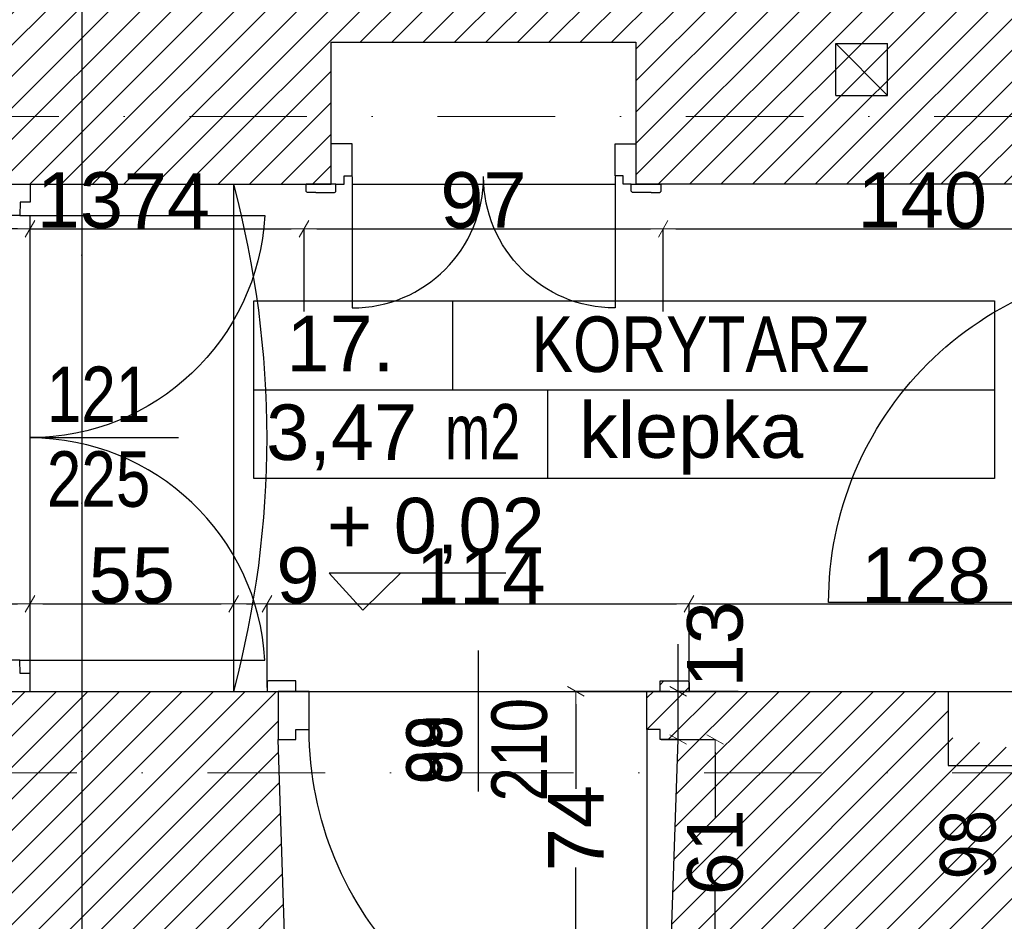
# Model space of a CAD drawing. Header units: millimetres. Extents: x 75543 to 124291, y -109148 to -86372.
# Tile 37 of 99: x 87729 to 90389, y -100656 to -98221. Entities that reach past the tile are written whole.
import ezdxf

# ---------------------------------------------------------------- set-up
doc = ezdxf.new("R2010")
doc.units = ezdxf.units.MM
doc.header["$MEASUREMENT"] = 0
doc.linetypes.add('Dot & Dashed', pattern=[670.277762, 317.5, -176.388889, 0, -176.388874])
for name, color, linetype in [('A-DRZWI', 7, 'Continuous'), ('A-OPISY-2', 7, 'Continuous'), ('A-OPISY-3', 7, 'Continuous'), ('A-WIDOK', 7, 'Continuous'), ('DIM MALY', 7, 'Continuous'), ('Drawing & Figure', 7, 'Continuous'), ('DRZWI', 7, 'Continuous'), ('Koty', 7, 'Continuous'), ('linia nadproza', 7, 'Continuous'), ('opisy inne', 7, 'Continuous'), ('podciagi', 7, 'Continuous'), ('PROG', 7, 'Continuous'), ('SCIANY_KONSTR', 7, 'Continuous'), ('Structural - Bearing', 7, 'Continuous'), ('Structural - Grid', 7, 'Continuous')]:
    doc.layers.add(name, color=color, linetype=linetype)
doc.styles.add('STYL_AUTOMATYCZNY_1', font='arial.ttf')
doc.styles.add('STYL_AUTOMATYCZNY_2', font='arial.ttf')
doc.styles.add('STYL_AUTOMATYCZNY_6', font='arial.ttf', dxfattribs={"width": 0.8})
doc.styles.add('STYL_AUTOMATYCZNY_7', font='arial.ttf', dxfattribs={"width": 0.7})
doc.dimstyles.new('STYL_AUTOMATYCZNY__2', dxfattribs={"dimtxt": 150, "dimasz": 34.231941, "dimexe": 0.18, "dimexo": 3, "dimgap": 0, "dimtad": 1, "dimdec": 0, "dimlfac": 0.1, "dimzin": 0, "dimdsep": 46, "dimtxsty": 'STYL_AUTOMATYCZNY_2', "dimblk": 'ARROWHEAD_2', "dimblk1": 'ARROWHEAD_2', "dimblk2": 'ARROWHEAD_2', "dimcen": 0.09, "dimclrd": 5, "dimclre": 5, "dimclrt": 1, "dimadec": 0, "dimazin": 0, "dimtfac": 1, "dimtdec": 4, "dimtmove": 0, "dimatfit": 3, "dimfxl": 0, "dimtolj": 1, "dimtzin": 0, "dimarcsym": 0})
doc.dimstyles.new('STYL_AUTOMATYCZNY__3', dxfattribs={"dimtxt": 150, "dimasz": 34.231941, "dimexe": 0.18, "dimexo": 3, "dimgap": 0, "dimtad": 1, "dimtih": 1, "dimtoh": 1, "dimdec": 0, "dimlfac": 0.1, "dimzin": 0, "dimdsep": 46, "dimtxsty": 'STYL_AUTOMATYCZNY_2', "dimblk": 'ARROWHEAD_2', "dimblk1": 'ARROWHEAD_2', "dimblk2": 'ARROWHEAD_2', "dimcen": 0.09, "dimclrd": 5, "dimclre": 5, "dimclrt": 1, "dimadec": 0, "dimazin": 0, "dimtfac": 1, "dimtdec": 4, "dimtmove": 0, "dimatfit": 3, "dimfxl": 0, "dimtolj": 1, "dimtzin": 0, "dimarcsym": 0})
doc.dimstyles.new('STYL_AUTOMATYCZNY__6', dxfattribs={"dimtxt": 150, "dimasz": 34.231941, "dimexe": 0.18, "dimexo": 3, "dimgap": 0, "dimtad": 1, "dimtih": 1, "dimtoh": 1, "dimdec": 0, "dimlfac": 0.1, "dimzin": 0, "dimdsep": 46, "dimtxsty": 'STYL_AUTOMATYCZNY_2', "dimblk": 'ARROWHEAD_2', "dimblk1": 'ARROWHEAD_2', "dimblk2": 'ARROWHEAD_2', "dimcen": 0.09, "dimclrd": 256, "dimclre": 256, "dimclrt": 5, "dimadec": 0, "dimazin": 0, "dimtfac": 1, "dimtdec": 4, "dimtmove": 0, "dimatfit": 3, "dimfxl": 0, "dimtolj": 1, "dimtzin": 0, "dimarcsym": 0})
pattern_1 = [(45, (0, 0), (-42.426407, 42.426407), [])]

# ---------------------------------------------------------------- blocks, each defined once
blk = doc.blocks.new('ARROWHEAD_2')
at = {"color": 0, "linetype": 'Continuous', "lineweight": 0}
for p, q in [((0, 0), (-1, 0)), ((-0.378, -0.655), (0.378, 0.655))]:
    blk.add_line(p, q, dxfattribs=at)
blk = doc.blocks.new('*D11')
at = {"layer": 'Defpoints', "color": 0}
for p in [(89231.6, -100035.2), (89488.3, -100035.2), (89409.9, -100774.1)]:
    blk.add_point(p, dxfattribs=at)
at = {"layer": 'DIM MALY', "color": 5, "lineweight": -2}
for p, q in [((89485.3, -100035.2), (89231.4, -100035.2)), ((89231.6, -100069.4), (89231.6, -100298.4)), ((89231.6, -100739.9), (89231.6, -100511.4)), ((89406.9, -100774.1), (89231.4, -100774.1))]:
    blk.add_line(p, q, dxfattribs=at)
at = {"layer": 'DIM MALY', "color": 5, "lineweight": -2, "xscale": 34.23194115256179, "yscale": 34.23194115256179, "zscale": 34.23194115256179}
for p, rotation in [((89231.6, -100035.2), 90), ((89231.6, -100774.1), 270)]:
    blk.add_blockref('ARROWHEAD_2', p, dxfattribs=dict(at, rotation=rotation))
at = {"layer": 'DIM MALY', "color": 1, "insert": (89231.6, -100404.9), "char_height": 150, "attachment_point": 5, "rotation": 90, "style": 'STYL_AUTOMATYCZNY_2'}
blk.add_mtext('\\A1;74', dxfattribs=at)
blk = doc.blocks.new('*D23')
at = {"layer": 'Defpoints', "color": 0}
for p in [(86961, -98085.2), (88186.1, -98085.2), (87051.6, -99355.2)]:
    blk.add_point(p, dxfattribs=at)
at = {"layer": 'DIM MALY', "color": 5, "lineweight": -2}
for p, q in [((88183.1, -98085.2), (86960.8, -98085.2)), ((86961, -98119.4), (86961, -98561.9)), ((86961, -99321), (86961, -98879.2)), ((87048.6, -99355.2), (86960.8, -99355.2))]:
    blk.add_line(p, q, dxfattribs=at)
at = {"layer": 'DIM MALY', "color": 5, "lineweight": -2, "xscale": 34.23194115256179, "yscale": 34.23194115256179, "zscale": 34.23194115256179}
for p, rotation in [((86961, -98085.2), 90), ((86961, -99355.2), 270)]:
    blk.add_blockref('ARROWHEAD_2', p, dxfattribs=dict(at, rotation=rotation))
at = {"layer": 'DIM MALY', "color": 1, "insert": (86961, -98720.6), "char_height": 150, "attachment_point": 5, "rotation": 90, "style": 'STYL_AUTOMATYCZNY_2'}
blk.add_mtext('\\A1;127', dxfattribs=at)
blk = doc.blocks.new('*D64')
at = {"layer": 'Defpoints', "color": 0}
for p in [(88307.3, -99798.8), (87757.3, -100035.2), (88307.3, -100035.2)]:
    blk.add_point(p, dxfattribs=at)
at = {"layer": 'DIM MALY', "color": 5, "lineweight": -2}
for p, q in [((87757.3, -100032.2), (87757.3, -99798.6)), ((87791.5, -99798.8), (88273.1, -99798.8)), ((88307.3, -100032.2), (88307.3, -99798.6))]:
    blk.add_line(p, q, dxfattribs=at)
at = {"layer": 'DIM MALY', "color": 5, "lineweight": -2, "xscale": 34.23194115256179, "yscale": 34.23194115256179, "zscale": 34.23194115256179, "rotation": 180}
blk.add_blockref('ARROWHEAD_2', (87757.3, -99798.8), dxfattribs=at)
at = {"layer": 'DIM MALY', "color": 5, "lineweight": -2, "xscale": 34.23194115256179, "yscale": 34.23194115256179, "zscale": 34.23194115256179}
blk.add_blockref('ARROWHEAD_2', (88307.3, -99798.8), dxfattribs=at)
at = {"layer": 'DIM MALY', "color": 1, "insert": (88032.1, -99722.5), "char_height": 150, "attachment_point": 5, "style": 'STYL_AUTOMATYCZNY_2'}
blk.add_mtext('\\A1;55', dxfattribs=at)
blk = doc.blocks.new('*D65')
at = {"layer": 'Defpoints', "color": 0}
for p in [(89537.1, -99798.8), (88397.5, -100027.8), (89537.1, -100035.2)]:
    blk.add_point(p, dxfattribs=at)
at = {"layer": 'DIM MALY', "color": 5, "lineweight": -2}
for p, q in [((88397.5, -100024.8), (88397.5, -99798.6)), ((88431.7, -99798.8), (89502.8, -99798.8)), ((89537.1, -100032.2), (89537.1, -99798.6))]:
    blk.add_line(p, q, dxfattribs=at)
at = {"layer": 'DIM MALY', "color": 5, "lineweight": -2, "xscale": 34.23194115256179, "yscale": 34.23194115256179, "zscale": 34.23194115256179, "rotation": 180}
blk.add_blockref('ARROWHEAD_2', (88397.5, -99798.8), dxfattribs=at)
at = {"layer": 'DIM MALY', "color": 5, "lineweight": -2, "xscale": 34.23194115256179, "yscale": 34.23194115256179, "zscale": 34.23194115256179}
blk.add_blockref('ARROWHEAD_2', (89537.1, -99798.8), dxfattribs=at)
at = {"layer": 'DIM MALY', "color": 1, "insert": (88974.5, -99723.5), "char_height": 150, "attachment_point": 5, "style": 'STYL_AUTOMATYCZNY_2'}
blk.add_mtext('\\A1;114', dxfattribs=at)
blk = doc.blocks.new('*D66')
at = {"layer": 'Defpoints', "color": 0}
for p in [(89537.1, -99798.8), (88397.5, -100027.8), (89537.1, -100035.2)]:
    blk.add_point(p, dxfattribs=at)
at = {"layer": 'DIM MALY', "color": 5, "lineweight": -2}
for p, q in [((88397.5, -100024.8), (88397.5, -99798.6)), ((88431.7, -99798.8), (89502.8, -99798.8)), ((89537.1, -100032.2), (89537.1, -99798.6))]:
    blk.add_line(p, q, dxfattribs=at)
at = {"layer": 'DIM MALY', "color": 5, "lineweight": -2, "xscale": 34.23194115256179, "yscale": 34.23194115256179, "zscale": 34.23194115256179, "rotation": 180}
blk.add_blockref('ARROWHEAD_2', (88397.5, -99798.8), dxfattribs=at)
at = {"layer": 'DIM MALY', "color": 5, "lineweight": -2, "xscale": 34.23194115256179, "yscale": 34.23194115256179, "zscale": 34.23194115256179}
blk.add_blockref('ARROWHEAD_2', (89537.1, -99798.8), dxfattribs=at)
at = {"layer": 'DIM MALY', "color": 1, "insert": (88974.5, -99723.5), "char_height": 150, "attachment_point": 5, "style": 'STYL_AUTOMATYCZNY_2'}
blk.add_mtext('\\A1;114', dxfattribs=at)
blk = doc.blocks.new('*D67')
at = {"layer": 'Defpoints', "color": 0}
for p in [(90817.3, -99798.8), (90817.3, -99950.2), (89537.1, -100035.2)]:
    blk.add_point(p, dxfattribs=at)
at = {"layer": 'DIM MALY', "color": 5, "lineweight": -2}
for p, q in [((89537.1, -100032.2), (89537.1, -99798.6)), ((89571.3, -99798.8), (90783, -99798.8)), ((90817.3, -99947.2), (90817.3, -99798.6))]:
    blk.add_line(p, q, dxfattribs=at)
at = {"layer": 'DIM MALY', "color": 5, "lineweight": -2, "xscale": 34.23194115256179, "yscale": 34.23194115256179, "zscale": 34.23194115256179, "rotation": 180}
blk.add_blockref('ARROWHEAD_2', (89537.1, -99798.8), dxfattribs=at)
at = {"layer": 'DIM MALY', "color": 5, "lineweight": -2, "xscale": 34.23194115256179, "yscale": 34.23194115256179, "zscale": 34.23194115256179}
blk.add_blockref('ARROWHEAD_2', (90817.3, -99798.8), dxfattribs=at)
at = {"layer": 'DIM MALY', "color": 1, "insert": (90176.8, -99722.2), "char_height": 150, "attachment_point": 5, "style": 'STYL_AUTOMATYCZNY_2'}
blk.add_mtext('\\A1;128', dxfattribs=at)
blk = doc.blocks.new('*D68')
at = {"layer": 'Defpoints', "color": 0}
for p in [(89459, -100165.2), (89607.8, -100165.2), (89677.3, -100774.1)]:
    blk.add_point(p, dxfattribs=at)
at = {"layer": 'DIM MALY', "color": 5, "lineweight": -2}
for p, q in [((89462, -100165.2), (89608, -100165.2)), ((89607.8, -100199.4), (89607.8, -100376.6)), ((89607.8, -100739.9), (89607.8, -100563.3)), ((89674.3, -100774.1), (89607.7, -100774.1))]:
    blk.add_line(p, q, dxfattribs=at)
at = {"layer": 'DIM MALY', "color": 5, "lineweight": -2, "xscale": 34.23194115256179, "yscale": 34.23194115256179, "zscale": 34.23194115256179}
for p, rotation in [((89607.8, -100165.2), 90), ((89607.8, -100774.1), 270)]:
    blk.add_blockref('ARROWHEAD_2', p, dxfattribs=dict(at, rotation=rotation))
at = {"layer": 'DIM MALY', "color": 1, "insert": (89607.8, -100469.9), "char_height": 150, "attachment_point": 5, "rotation": 90, "style": 'STYL_AUTOMATYCZNY_2'}
blk.add_mtext('\\A1;61', dxfattribs=at)
blk = doc.blocks.new('*D69')
at = {"layer": 'Defpoints', "color": 0}
for p in [(89459, -100165.2), (89607.8, -100165.2), (89677.3, -100774.1)]:
    blk.add_point(p, dxfattribs=at)
at = {"layer": 'DIM MALY', "color": 5, "lineweight": -2}
for p, q in [((89462, -100165.2), (89608, -100165.2)), ((89607.8, -100199.4), (89607.8, -100376.6)), ((89607.8, -100739.9), (89607.8, -100563.3)), ((89674.3, -100774.1), (89607.7, -100774.1))]:
    blk.add_line(p, q, dxfattribs=at)
at = {"layer": 'DIM MALY', "color": 5, "lineweight": -2, "xscale": 34.23194115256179, "yscale": 34.23194115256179, "zscale": 34.23194115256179}
for p, rotation in [((89607.8, -100165.2), 90), ((89607.8, -100774.1), 270)]:
    blk.add_blockref('ARROWHEAD_2', p, dxfattribs=dict(at, rotation=rotation))
at = {"layer": 'DIM MALY', "color": 1, "insert": (89607.8, -100469.9), "char_height": 150, "attachment_point": 5, "rotation": 90, "style": 'STYL_AUTOMATYCZNY_2'}
blk.add_mtext('\\A1;61', dxfattribs=at)
blk = doc.blocks.new('*D70')
at = {"layer": 'Defpoints', "color": 0}
for p in [(89507.5, -100035.2), (89672.4, -100035.2), (89459, -100165.2)]:
    blk.add_point(p, dxfattribs=at)
at = {"layer": 'DIM MALY', "color": 5, "lineweight": -2}
for p, q in [((89507.5, -100035.2), (89507.5, -99908)), ((89669.4, -100035.2), (89507.3, -100035.2)), ((89507.5, -100131), (89507.5, -100069.4)), ((89462, -100165.2), (89507.6, -100165.2))]:
    blk.add_line(p, q, dxfattribs=at)
at = {"layer": 'DIM MALY', "color": 5, "lineweight": -2, "xscale": 34.23194115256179, "yscale": 34.23194115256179, "zscale": 34.23194115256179}
for p, rotation in [((89507.5, -100035.2), 90), ((89507.5, -100165.2), 270)]:
    blk.add_blockref('ARROWHEAD_2', p, dxfattribs=dict(at, rotation=rotation))
at = {"layer": 'DIM MALY', "color": 1, "insert": (89607.8, -99908), "char_height": 150, "attachment_point": 5, "rotation": 90, "style": 'STYL_AUTOMATYCZNY_2'}
blk.add_mtext('\\A1;13', dxfattribs=at)
blk = doc.blocks.new('*D71')
at = {"layer": 'Defpoints', "color": 0}
for p in [(89467.3, -98785.5), (88497.3, -99012.4), (89467.3, -99012.4)]:
    blk.add_point(p, dxfattribs=at)
at = {"layer": 'DIM MALY', "color": 5, "lineweight": -2}
for p, q in [((88497.3, -99009.4), (88497.3, -98785.3)), ((88531.5, -98785.5), (89433, -98785.5)), ((89467.3, -99009.4), (89467.3, -98785.3))]:
    blk.add_line(p, q, dxfattribs=at)
at = {"layer": 'DIM MALY', "color": 5, "lineweight": -2, "xscale": 34.23194115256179, "yscale": 34.23194115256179, "zscale": 34.23194115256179, "rotation": 180}
blk.add_blockref('ARROWHEAD_2', (88497.3, -98785.5), dxfattribs=at)
at = {"layer": 'DIM MALY', "color": 5, "lineweight": -2, "xscale": 34.23194115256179, "yscale": 34.23194115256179, "zscale": 34.23194115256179}
blk.add_blockref('ARROWHEAD_2', (89467.3, -98785.5), dxfattribs=at)
at = {"layer": 'DIM MALY', "color": 1, "insert": (88982, -98708.9), "char_height": 150, "attachment_point": 5, "style": 'STYL_AUTOMATYCZNY_2'}
blk.add_mtext('\\A1;97', dxfattribs=at)
blk = doc.blocks.new('*D72')
at = {"layer": 'Defpoints', "color": 0}
for p in [(90867.3, -98785.5), (89467.3, -99012.4), (90867.3, -99012.4)]:
    blk.add_point(p, dxfattribs=at)
at = {"layer": 'linia nadproza', "color": 254, "lineweight": -2, "true_color": 0xe8e8e8}
for p, q in [((89467.3, -99009.4), (89467.3, -98785.3)), ((89501.5, -98785.5), (90833, -98785.5)), ((90867.3, -99009.4), (90867.3, -98785.3))]:
    blk.add_line(p, q, dxfattribs=at)
at = {"layer": 'linia nadproza', "color": 254, "lineweight": -2, "true_color": 0xe8e8e8, "xscale": 34.23194115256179, "yscale": 34.23194115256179, "zscale": 34.23194115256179, "rotation": 180}
blk.add_blockref('ARROWHEAD_2', (89467.3, -98785.5), dxfattribs=at)
at = {"layer": 'linia nadproza', "color": 254, "lineweight": -2, "true_color": 0xe8e8e8, "xscale": 34.23194115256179, "yscale": 34.23194115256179, "zscale": 34.23194115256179}
blk.add_blockref('ARROWHEAD_2', (90867.3, -98785.5), dxfattribs=at)
at = {"layer": 'linia nadproza', "color": 5, "insert": (90166.9, -98708.9), "char_height": 150, "attachment_point": 5, "style": 'STYL_AUTOMATYCZNY_2'}
blk.add_mtext('\\A1;140', dxfattribs=at)
blk = doc.blocks.new('*D489')
at = {"layer": 'Defpoints', "color": 0}
for p in [(88497.3, -98785.5), (88497.3, -98832.9), (87757.3, -98890.5)]:
    blk.add_point(p, dxfattribs=at)
at = {"layer": 'DIM MALY', "color": 5, "lineweight": -2}
for p, q in [((87757.3, -98887.5), (87757.3, -98785.3)), ((87791.5, -98785.5), (88463, -98785.5)), ((88497.3, -98829.9), (88497.3, -98785.3))]:
    blk.add_line(p, q, dxfattribs=at)
at = {"layer": 'DIM MALY', "color": 5, "lineweight": -2, "xscale": 34.23194115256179, "yscale": 34.23194115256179, "zscale": 34.23194115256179, "rotation": 180}
blk.add_blockref('ARROWHEAD_2', (87757.3, -98785.5), dxfattribs=at)
at = {"layer": 'DIM MALY', "color": 5, "lineweight": -2, "xscale": 34.23194115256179, "yscale": 34.23194115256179, "zscale": 34.23194115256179}
blk.add_blockref('ARROWHEAD_2', (88497.3, -98785.5), dxfattribs=at)
at = {"layer": 'DIM MALY', "color": 1, "insert": (88127, -98710.5), "char_height": 150, "attachment_point": 5, "style": 'STYL_AUTOMATYCZNY_2'}
blk.add_mtext('\\A1;74', dxfattribs=at)
blk = doc.blocks.new('*D926')
at = {"layer": 'Defpoints', "color": 0}
for p in [(88307.3, -99798.8), (87757.3, -100035.2), (88307.3, -100035.2)]:
    blk.add_point(p, dxfattribs=at)
at = {"layer": 'DIM MALY', "color": 5, "lineweight": -2}
for p, q in [((87757.3, -100032.2), (87757.3, -99798.6)), ((87791.5, -99798.8), (88273.1, -99798.8)), ((88307.3, -100032.2), (88307.3, -99798.6))]:
    blk.add_line(p, q, dxfattribs=at)
at = {"layer": 'DIM MALY', "color": 5, "lineweight": -2, "xscale": 34.23194115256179, "yscale": 34.23194115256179, "zscale": 34.23194115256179, "rotation": 180}
blk.add_blockref('ARROWHEAD_2', (87757.3, -99798.8), dxfattribs=at)
at = {"layer": 'DIM MALY', "color": 5, "lineweight": -2, "xscale": 34.23194115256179, "yscale": 34.23194115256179, "zscale": 34.23194115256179}
blk.add_blockref('ARROWHEAD_2', (88307.3, -99798.8), dxfattribs=at)
at = {"layer": 'DIM MALY', "color": 1, "insert": (88032.1, -99722.5), "char_height": 150, "attachment_point": 5, "style": 'STYL_AUTOMATYCZNY_2'}
blk.add_mtext('\\A1;55', dxfattribs=at)
blk = doc.blocks.new('*D927')
at = {"layer": 'Defpoints', "color": 0}
for p in [(88397.5, -99798.8), (88307.3, -100035.2), (88397.5, -100011)]:
    blk.add_point(p, dxfattribs=at)
at = {"layer": 'DIM MALY', "color": 5, "lineweight": -2}
for p, q in [((88307.3, -100032.2), (88307.3, -99798.6)), ((88341.5, -99798.8), (88363.2, -99798.8)), ((88397.5, -100008), (88397.5, -99798.6)), ((88397.5, -99798.8), (88431.7, -99798.8)), ((88431.7, -99798.8), (88530.3, -99798.8))]:
    blk.add_line(p, q, dxfattribs=at)
at = {"layer": 'DIM MALY', "color": 5, "lineweight": -2, "xscale": 34.23194115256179, "yscale": 34.23194115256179, "zscale": 34.23194115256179, "rotation": 180}
blk.add_blockref('ARROWHEAD_2', (88307.3, -99798.8), dxfattribs=at)
at = {"layer": 'DIM MALY', "color": 5, "lineweight": -2, "xscale": 34.23194115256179, "yscale": 34.23194115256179, "zscale": 34.23194115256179}
blk.add_blockref('ARROWHEAD_2', (88397.5, -99798.8), dxfattribs=at)
at = {"layer": 'DIM MALY', "color": 1, "insert": (88481, -99722.2), "char_height": 150, "attachment_point": 5, "style": 'STYL_AUTOMATYCZNY_2'}
blk.add_mtext('\\A1;9', dxfattribs=at)
blk = doc.blocks.new('*D928')
at = {"layer": 'Defpoints', "color": 0}
for p in [(87757.3, -99798.8), (87627.3, -99887.1), (87757.3, -100035.2)]:
    blk.add_point(p, dxfattribs=at)
at = {"layer": 'DIM MALY', "color": 5, "lineweight": -2}
for p, q in [((87593.1, -99798.8), (87392.3, -99798.8)), ((87627.3, -99798.8), (87593.1, -99798.8)), ((87627.3, -99884.1), (87627.3, -99798.6)), ((87661.5, -99798.8), (87723.1, -99798.8)), ((87757.3, -100032.2), (87757.3, -99798.6))]:
    blk.add_line(p, q, dxfattribs=at)
at = {"layer": 'DIM MALY', "color": 5, "lineweight": -2, "xscale": 34.23194115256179, "yscale": 34.23194115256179, "zscale": 34.23194115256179, "rotation": 180}
blk.add_blockref('ARROWHEAD_2', (87627.3, -99798.8), dxfattribs=at)
at = {"layer": 'DIM MALY', "color": 5, "lineweight": -2, "xscale": 34.23194115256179, "yscale": 34.23194115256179, "zscale": 34.23194115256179}
blk.add_blockref('ARROWHEAD_2', (87757.3, -99798.8), dxfattribs=at)
at = {"layer": 'DIM MALY', "color": 1, "insert": (87492.7, -99722.2), "char_height": 150, "attachment_point": 5, "style": 'STYL_AUTOMATYCZNY_2'}
blk.add_mtext('\\A1;13', dxfattribs=at)
blk = doc.blocks.new('*D929')
at = {"layer": 'Defpoints', "color": 0}
for p in [(88307.3, -99798.8), (87757.3, -100035.2), (88307.3, -100035.2)]:
    blk.add_point(p, dxfattribs=at)
at = {"layer": 'DIM MALY', "color": 5, "lineweight": -2}
for p, q in [((87757.3, -100032.2), (87757.3, -99798.6)), ((87791.5, -99798.8), (88273.1, -99798.8)), ((88307.3, -100032.2), (88307.3, -99798.6))]:
    blk.add_line(p, q, dxfattribs=at)
at = {"layer": 'DIM MALY', "color": 5, "lineweight": -2, "xscale": 34.23194115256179, "yscale": 34.23194115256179, "zscale": 34.23194115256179, "rotation": 180}
blk.add_blockref('ARROWHEAD_2', (87757.3, -99798.8), dxfattribs=at)
at = {"layer": 'DIM MALY', "color": 5, "lineweight": -2, "xscale": 34.23194115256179, "yscale": 34.23194115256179, "zscale": 34.23194115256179}
blk.add_blockref('ARROWHEAD_2', (88307.3, -99798.8), dxfattribs=at)
at = {"layer": 'DIM MALY', "color": 1, "insert": (88032.1, -99722.5), "char_height": 150, "attachment_point": 5, "style": 'STYL_AUTOMATYCZNY_2'}
blk.add_mtext('\\A1;55', dxfattribs=at)
blk = doc.blocks.new('*D931')
at = {"layer": 'Defpoints', "color": 0}
for p in [(87757.3, -99798.8), (87627.3, -99887.1), (87757.3, -100035.2)]:
    blk.add_point(p, dxfattribs=at)
at = {"layer": 'DIM MALY', "color": 5, "lineweight": -2}
for p, q in [((87593.1, -99798.8), (87392.3, -99798.8)), ((87627.3, -99798.8), (87593.1, -99798.8)), ((87627.3, -99884.1), (87627.3, -99798.6)), ((87661.5, -99798.8), (87723.1, -99798.8)), ((87757.3, -100032.2), (87757.3, -99798.6))]:
    blk.add_line(p, q, dxfattribs=at)
at = {"layer": 'DIM MALY', "color": 5, "lineweight": -2, "xscale": 34.23194115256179, "yscale": 34.23194115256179, "zscale": 34.23194115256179, "rotation": 180}
blk.add_blockref('ARROWHEAD_2', (87627.3, -99798.8), dxfattribs=at)
at = {"layer": 'DIM MALY', "color": 5, "lineweight": -2, "xscale": 34.23194115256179, "yscale": 34.23194115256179, "zscale": 34.23194115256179}
blk.add_blockref('ARROWHEAD_2', (87757.3, -99798.8), dxfattribs=at)
at = {"layer": 'DIM MALY', "color": 1, "insert": (87492.7, -99722.2), "char_height": 150, "attachment_point": 5, "style": 'STYL_AUTOMATYCZNY_2'}
blk.add_mtext('\\A1;13', dxfattribs=at)
blk = doc.blocks.new('*D932')
at = {"layer": 'Defpoints', "color": 0}
for p in [(88307.3, -99798.8), (87757.3, -100035.2), (88307.3, -100035.2)]:
    blk.add_point(p, dxfattribs=at)
at = {"layer": 'DIM MALY', "color": 5, "lineweight": -2}
for p, q in [((87757.3, -100032.2), (87757.3, -99798.6)), ((87791.5, -99798.8), (88273.1, -99798.8)), ((88307.3, -100032.2), (88307.3, -99798.6))]:
    blk.add_line(p, q, dxfattribs=at)
at = {"layer": 'DIM MALY', "color": 5, "lineweight": -2, "xscale": 34.23194115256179, "yscale": 34.23194115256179, "zscale": 34.23194115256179, "rotation": 180}
blk.add_blockref('ARROWHEAD_2', (87757.3, -99798.8), dxfattribs=at)
at = {"layer": 'DIM MALY', "color": 5, "lineweight": -2, "xscale": 34.23194115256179, "yscale": 34.23194115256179, "zscale": 34.23194115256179}
blk.add_blockref('ARROWHEAD_2', (88307.3, -99798.8), dxfattribs=at)
at = {"layer": 'DIM MALY', "color": 1, "insert": (88032.1, -99722.5), "char_height": 150, "attachment_point": 5, "style": 'STYL_AUTOMATYCZNY_2'}
blk.add_mtext('\\A1;55', dxfattribs=at)
blk = doc.blocks.new('*D934')
at = {"layer": 'Defpoints', "color": 0}
for p in [(86961, -98085.2), (88186.1, -98085.2), (87051.6, -99355.2)]:
    blk.add_point(p, dxfattribs=at)
at = {"layer": 'DIM MALY', "color": 5, "lineweight": -2}
for p, q in [((88183.1, -98085.2), (86960.8, -98085.2)), ((86961, -98119.4), (86961, -98561.9)), ((86961, -99321), (86961, -98879.2)), ((87048.6, -99355.2), (86960.8, -99355.2))]:
    blk.add_line(p, q, dxfattribs=at)
at = {"layer": 'DIM MALY', "color": 5, "lineweight": -2, "xscale": 34.23194115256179, "yscale": 34.23194115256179, "zscale": 34.23194115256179}
for p, rotation in [((86961, -98085.2), 90), ((86961, -99355.2), 270)]:
    blk.add_blockref('ARROWHEAD_2', p, dxfattribs=dict(at, rotation=rotation))
at = {"layer": 'DIM MALY', "color": 1, "insert": (86961, -98720.6), "char_height": 150, "attachment_point": 5, "rotation": 90, "style": 'STYL_AUTOMATYCZNY_2'}
blk.add_mtext('\\A1;127', dxfattribs=at)
blk = doc.blocks.new('*D940')
at = {"layer": 'Defpoints', "color": 0}
for p in [(87627.3, -98785.5), (87627.3, -98873.8), (87757.3, -99022)]:
    blk.add_point(p, dxfattribs=at)
at = {"layer": 'DIM MALY', "color": 5, "lineweight": -2}
for p, q in [((87627.3, -98870.8), (87627.3, -98785.3)), ((87723.1, -98785.5), (87661.5, -98785.5)), ((87757.3, -99019), (87757.3, -98785.3)), ((87757.3, -98785.5), (87791.5, -98785.5)), ((87791.5, -98785.5), (87992.3, -98785.5))]:
    blk.add_line(p, q, dxfattribs=at)
at = {"layer": 'DIM MALY', "color": 5, "lineweight": -2, "xscale": 34.23194115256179, "yscale": 34.23194115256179, "zscale": 34.23194115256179, "rotation": 180}
blk.add_blockref('ARROWHEAD_2', (87627.3, -98785.5), dxfattribs=at)
at = {"layer": 'DIM MALY', "color": 5, "lineweight": -2, "xscale": 34.23194115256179, "yscale": 34.23194115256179, "zscale": 34.23194115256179}
blk.add_blockref('ARROWHEAD_2', (87757.3, -98785.5), dxfattribs=at)
at = {"layer": 'DIM MALY', "color": 1, "insert": (87891.9, -98708.9), "char_height": 150, "attachment_point": 5, "style": 'STYL_AUTOMATYCZNY_2'}
blk.add_mtext('\\A1;13', dxfattribs=at)
blk = doc.blocks.new('*D991')
at = {"layer": 'Defpoints', "color": 0}
for p in [(81191, -89541.9), (87897.3, -89541.9), (87897.3, -107560.1)]:
    blk.add_point(p, dxfattribs=at)
at = {"layer": 'DIM MALY', "color": 5, "lineweight": -2}
for p, q in [((81191, -89544.9), (81191, -107560.3)), ((87897.3, -89544.9), (87897.3, -107560.3)), ((81225.3, -107560.1), (87863, -107560.1))]:
    blk.add_line(p, q, dxfattribs=at)
at = {"layer": 'DIM MALY', "color": 5, "lineweight": -2, "xscale": 34.23194115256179, "yscale": 34.23194115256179, "zscale": 34.23194115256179, "rotation": 180}
blk.add_blockref('ARROWHEAD_2', (81191, -107560.1), dxfattribs=at)
at = {"layer": 'DIM MALY', "color": 5, "lineweight": -2, "xscale": 34.23194115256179, "yscale": 34.23194115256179, "zscale": 34.23194115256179}
blk.add_blockref('ARROWHEAD_2', (87897.3, -107560.1), dxfattribs=at)
at = {"layer": 'DIM MALY', "color": 1, "insert": (84543.8, -107483.6), "char_height": 150, "attachment_point": 5, "style": 'STYL_AUTOMATYCZNY_2'}
blk.add_mtext('\\A1;671', dxfattribs=at)
blk = doc.blocks.new('*D992')
at = {"layer": 'Defpoints', "color": 0}
for p in [(87897.3, -89541.9), (95367.3, -89539.7), (95367.3, -107560.1)]:
    blk.add_point(p, dxfattribs=at)
at = {"layer": 'DIM MALY', "color": 5, "lineweight": -2}
for p, q in [((87897.3, -89544.9), (87897.3, -107560.3)), ((95367.3, -89542.7), (95367.3, -107560.3)), ((87931.5, -107560.1), (95333, -107560.1))]:
    blk.add_line(p, q, dxfattribs=at)
at = {"layer": 'DIM MALY', "color": 5, "lineweight": -2, "xscale": 34.23194115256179, "yscale": 34.23194115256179, "zscale": 34.23194115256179, "rotation": 180}
blk.add_blockref('ARROWHEAD_2', (87897.3, -107560.1), dxfattribs=at)
at = {"layer": 'DIM MALY', "color": 5, "lineweight": -2, "xscale": 34.23194115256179, "yscale": 34.23194115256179, "zscale": 34.23194115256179}
blk.add_blockref('ARROWHEAD_2', (95367.3, -107560.1), dxfattribs=at)
at = {"layer": 'DIM MALY', "color": 1, "insert": (91631.9, -107485.1), "char_height": 150, "attachment_point": 5, "style": 'STYL_AUTOMATYCZNY_2'}
blk.add_mtext('\\A1;747', dxfattribs=at)

msp = doc.modelspace()

# ---------------------------------------------------------------- hatches: boundary and pattern name
at = {"layer": 'Drawing & Figure'}
h = msp.add_hatch(dxfattribs=at)
h.set_pattern_fill('Common_Brick_0003', color=256, style=0, pattern_type=2)
h.set_pattern_definition(pattern_1)
h.paths.add_polyline_path([(80306.7, -98345.2), (80246.7, -98345.2), (80246.7, -98360.2), (80259.7, -98360.2), (80259.7, -98372.2, -0.371445), (80272.7, -98388.1), (80272.7, -98460.5, 0.436052), (80282.7, -98470.2), (80282.7, -98485.2), (80306.7, -98485.2), (80627.3, -98485.2), (80986, -98343.5), (80986, -98085.2), (81896, -98085.2), (81896, -97887.4), (81901.6, -97887.4), (83046, -97887.4), (83046, -98085.2), (87627.3, -98085.2), (87627.3, -98665.2), (88570.8, -98665.2), (88570.8, -98281.5), (89393.7, -98281.5), (89393.7, -98665.2), (90867.3, -98665.2), (90867.3, -98855.2), (91010.7, -98855.2), (91010.7, -98855), (91017.3, -98665.2), (92097.3, -98665.2), (92097.3, -98365.2), (92097.3, -98095.2), (92133, -97255.2), (92461.7, -97256.4), (95007.3, -97265.2), (95007.3, -98890.5), (95007.3, -99595.2), (95287.3, -99595.2), (95287.3, -99735.2), (95007.3, -99735.2), (95007.3, -100105.2), (94357.3, -100105.2), (92997.3, -100105.2), (93088.5, -100675.2), (92167.3, -100675.2), (92128.5, -100675.2), (92167.3, -100105.2), (90967.3, -100105.2), (90978, -99795.6), (90826, -99795.5), (90817.3, -100035.2), (90587.3, -100035.2), (90587.3, -100220.1), (90237.3, -100158.5), (90237.3, -100035.2), (89537.1, -100035.2), (89537.1, -100035.2), (89537.1, -100011, 0.414287), (89533.1, -100007), (89459, -100007), (89459, -100035.2), (89423.3, -100035.2), (89423.3, -100138.2), (89459, -100138.2), (89459, -100165.2), (89507.3, -100165.2), (89487.3, -100774.1), (89666.5, -100774.1), (89687.8, -100774), (89687.8, -101430.2), (89687.8, -101978.1), (89687.8, -102684), (89677.3, -102684), (89677.3, -102684.1), (88247.3, -102684.1), (88247.3, -102194.7), (88247.3, -102194.7), (88247.3, -102197.7), (88117.3, -102197.7), (88117.3, -102197.5), (87524.3, -102209.9), (87527.3, -102949.1), (88137.3, -102938.9), (88267.3, -102938.9), (88267.3, -102835.5), (89647.3, -102835.5), (89647.3, -103312.4), (89647.3, -104725.5), (89267.3, -104725.5), (89177.3, -105075.5), (89177.3, -105485.5), (89177.3, -105509.5), (89192.3, -105509.5, 0.436052), (89202, -105519.5), (89274.4, -105519.5, -0.371445), (89290.3, -105532.5), (89302.3, -105532.5), (89302.3, -105545.5), (89317.3, -105545.5), (89317.3, -105485.5), (89972.3, -105485.5), (90037.3, -105485.5), (90037.3, -105475.2), (90047.3, -105475.2, -0.334097), (90067.9, -105446.2), (90078.6, -105442, 0.270785), (90124.3, -105390.9), (90136.9, -105390.9), (90136.9, -105340.5), (90366.5, -105275.5), (90366.5, -105005.5), (90363, -104885.5), (90358.4, -104725.5), (89988.4, -104725.5), (89988.4, -103312.4), (89988.4, -101978.1), (89988.4, -101430.2), (89988.4, -100774.2), (94357.3, -100756.7), (95017.3, -100754.1), (95016.1, -101260.5), (95296.1, -101260.5), (95296.1, -101400.5), (95016.1, -101400.5), (95016.2, -101430.2), (95017.3, -103065.3), (95147.3, -103065.3), (95726.7, -103065.5), (95736.5, -101430.2), (95747.1, -99665.5), (96597.1, -99666.9), (96597.2, -98956.9), (95587.3, -98955.2), (95587.2, -98955.2), (95587.3, -98890.5), (95591.6, -96695.2), (95187.3, -96678.8), (95057.3, -96678.8), (95057.3, -97105.2), (92461.7, -97087), (92207.3, -97085.2), (92207.3, -96685.2), (91987, -96684.7), (91967.3, -98095.2), (91827.3, -98096.7), (91827.3, -98096.8), (91827.3, -98352.1), (91827.3, -98376.7), (91687.3, -98376.7), (91687.3, -98098.1), (88287.3, -98133.7), (88287.3, -96675.2), (87616, -96656.2), (87616, -97545.2), (81526, -97565.2), (81526, -96685.2), (81286, -96545.2), (81086, -96545.2), (80856, -96545.2), (80832, -96545.2), (80832, -96560.2, 0.436052), (80822, -96570), (80822, -96642.3, -0.371445), (80809, -96658.2), (80809, -96670.2), (80796, -96670.2), (80796, -96685.2), (80856, -96685.2), (80856, -96800.8), (80856, -97495.2), (80306.7, -97495.2)])
h = msp.add_hatch(dxfattribs=at)
h.set_pattern_fill('Common_Brick_0003', color=256, style=0, pattern_type=2)
h.set_pattern_definition(pattern_1)
h.paths.add_polyline_path([(82102.7, -100515), (82057.3, -100825.2), (82057.3, -101145.2), (82057.3, -101169.2), (82072.3, -101169.2, 0.436052), (82082, -101179.2), (82154.4, -101179.2, -0.371445), (82170.3, -101192.2), (82182.3, -101192.2), (82182.3, -101205.2), (82197.3, -101205.2), (82197.3, -101145.2), (82397.3, -101145.2), (82397.3, -101901.5), (82397.3, -102017.1), (82337.3, -102017.1), (82337.3, -102032.1), (82350.3, -102032.1), (82350.3, -102044.1, -0.371445), (82363.3, -102060), (82363.3, -102132.3, 0.436052), (82373.3, -102142.1), (82373.3, -102157.1), (82397.3, -102157.1), (82637.3, -102157.1), (82667.3, -102157.1), (82867.3, -102157.1), (83077.3, -102035.2), (83077.3, -101185.2), (83837.3, -101185.2), (83837.3, -101045.2), (83837.3, -100905.2), (83977.3, -100905.2), (83977.3, -101185.2), (84557.3, -101185.2), (84557.3, -100885.2), (85537.3, -100885.2), (85537.3, -101185.2), (85961.5, -101185.2), (85961.5, -100885.2), (87061.5, -100885.2), (87061.5, -101185.2), (87066, -101185.2), (88017.3, -101185.2), (88017.3, -101250.1), (88247.3, -101250.1), (88247.3, -100780.2), (88247.3, -100774.1), (88447.3, -100774.1), (88427.2, -100165.2), (88427.2, -100035.2), (87627.3, -100035.2), (87627.3, -100485.2), (87066, -100485.2), (82107.1, -100485.2)])

# ---------------------------------------------------------------- linework, layer by layer
at = {"layer": 'A-DRZWI'}
for p, q in [((88158.4, -99350.6), (87757.5, -99350.6)), ((88967.3, -99924.5), (88967.3, -100305.5)), ((88967.3, -99924.5), (88967.3, -100305.5))]:
    msp.add_line(p, q, dxfattribs=at)
for points in [[(88627.2, -98644.5), (88627.2, -98999.5, 0.414113), (88982.2, -98644.6)], [(89337.2, -98644.5), (89337.2, -98999.5, -0.414113), (88982.2, -98644.6)], [(87730.2, -98749.3), (88391.4, -98749.3, -0.398292), (87757.5, -99349.8)], [(90826, -99795.5), (89914, -99795.5, -0.41431), (90826.3, -98883.5)], [(87730.2, -99951.2), (88391.4, -99951.2, 0.398292), (87757.5, -99350.6)], [(89423.3, -100138.2), (89423.3, -101050.2, -0.414312), (88511.3, -100137.9)]]:
    msp.add_lwpolyline(points, format="xyb", dxfattribs=at)
at = {"layer": 'A-OPISY-3'}
for p, q in [((88898, -98980.2), (88898, -99220.3)), ((88361.9, -99220.3), (90361.9, -99220.3)), ((89154.9, -99220.3), (89154.9, -99460.3))]:
    msp.add_line(p, q, dxfattribs=at)
msp.add_lwpolyline([(88361.9, -99460.3), (88361.9, -98980.2), (90361.9, -98980.2), (90361.9, -99460.3)], close=True, dxfattribs=at)
at = {"layer": 'A-WIDOK'}
msp.add_line((89933.4, -98285.1), (90073.4, -98425.1), dxfattribs=at)
at = {"layer": 'DRZWI'}
for p, q in [((88583.3, -98665.2), (88503, -98665.2)), ((89381.2, -98665.2), (89461.5, -98665.2)), ((88475.5, -100035.2), (88427.2, -100035.2)), ((89459, -100035.2), (89507.3, -100035.2))]:
    msp.add_line(p, q, dxfattribs=at)
for points in [[(88583.3, -98665.2), (88605.7, -98665.2), (88605.7, -98642.5), (88627.3, -98642.5), (88627.3, -98556), (88570.8, -98556)], [(89381.2, -98665.2), (89358.9, -98665.2), (89358.9, -98642.5), (89337.3, -98642.5), (89337.3, -98556), (89393.7, -98556)], [(87757.3, -98665.2), (87757.3, -98713.5), (87730.3, -98713.5), (87730.2, -98749.3), (87627.3, -98749.3), (87627.3, -98713.5), (87599.1, -98713.5)], [(87757.3, -100035.2), (87757.3, -99986.9), (87730.3, -99986.9), (87730.2, -99951.2), (87627.3, -99951.2), (87627.3, -99986.9), (87599.1, -99986.9)], [(88427.2, -100165.2), (88475.5, -100165.2), (88475.5, -100138.2), (88511.3, -100138.2), (88511.3, -100035.2), (88475.5, -100035.2), (88475.5, -100007)], [(89507.3, -100165.2), (89459, -100165.2), (89459, -100138.2), (89423.3, -100138.2), (89423.3, -100035.2), (89459, -100035.2), (89459, -100007)]]:
    msp.add_lwpolyline(points, dxfattribs=at)
for points in [[(88529.6, -98687.2), (88506.4, -98687.2, -0.414334), (88503, -98683.8), (88503, -98665.2)], [(88529.6, -98687.2), (88580, -98687.2, 0.414334), (88583.3, -98683.8), (88583.3, -98665.2)], [(89434.9, -98687.2), (89384.6, -98687.2, -0.414334), (89381.2, -98683.8), (89381.2, -98665.2)], [(89434.9, -98687.2), (89458.2, -98687.2, 0.414334), (89461.5, -98683.8), (89461.5, -98665.2)], [(88475.5, -100007), (88401.5, -100007, 0.414334), (88397.5, -100011), (88397.5, -100035.2)], [(89459, -100007), (89533.1, -100007, -0.414334), (89537.1, -100011), (89537.1, -100035.2)]]:
    msp.add_lwpolyline(points, format="xyb", dxfattribs=at)
at = {"layer": 'Koty'}
msp.add_lwpolyline([(89042.2, -99716.3), (88564.9, -99716.3), (88656.1, -99815.9), (88758.2, -99716.3)], dxfattribs=at)
at = {"layer": 'linia nadproza'}
for p, q in [((88307.3, -100035.2), (88307.3, -98665.2)), ((88427.2, -100035.2), (89507.1, -100035.2))]:
    msp.add_line(p, q, dxfattribs=at)
at = {"layer": 'podciagi'}
for p, q in [((88627.3, -98665.2), (89337.3, -98665)), ((88427.2, -100035.2), (89517.3, -100035.2))]:
    msp.add_line(p, q, dxfattribs=at)
msp.add_arc((85746.1, -99350.2), 2651.2, 345.0268, 14.9732, dxfattribs=at)
at = {"layer": 'PROG'}
msp.add_line((87757.3, -100035.2), (87757.3, -98749.3), dxfattribs=at)
at = {"layer": 'SCIANY_KONSTR'}
for p, q in [((89933.4, -98285.1), (90073.4, -98285.1)), ((89933.4, -98425.1), (89933.4, -98285.1)), ((90073.4, -98425.1), (90073.4, -98285.1)), ((89933.4, -98425.1), (90073.4, -98425.1)), ((88427.2, -100035.2), (88427.2, -100165.2)), ((89507.1, -100035.2), (89507.1, -100165.2)), ((90237.3, -100035.2), (90237.3, -100235.2)), ((88447.3, -100774.1), (88427.2, -100165.2)), ((89487.3, -100774.1), (89507.3, -100165.2)), ((90237.3, -100235.2), (90587.3, -100235.2))]:
    msp.add_line(p, q, dxfattribs=at)
at = {"layer": 'Structural - Bearing'}
for p, q in [((88570.8, -98281.5), (89393.7, -98281.5)), ((88570.8, -98665.2), (88570.8, -98281.5)), ((89393.7, -98281.5), (89393.7, -98665.2)), ((87627.3, -98665.2), (88570.8, -98665.2)), ((90867.3, -98665.2), (89393.7, -98665.2)), ((87627.3, -100035.2), (88427.2, -100035.2)), ((89507.1, -100035.2), (90237.3, -100035.2)), ((90237.3, -100035.2), (90587.3, -100035.2))]:
    msp.add_line(p, q, dxfattribs=at)
at = {"layer": 'Structural - Grid', "linetype": 'Dot & Dashed', "lineweight": 15}
for p, q in [((87897.3, -107395.1), (87897.3, -90541.9)), ((120683.4, -98482.5), (78814.7, -98482.5)), ((118721.3, -100254.9), (80776.9, -100254.9))]:
    msp.add_line(p, q, dxfattribs=at)

# ---------------------------------------------------------------- texts
at = {"layer": 'A-OPISY-2', "char_height": 150}
for s, insert, attachment_point, style in [('\\A1;{\\pql;\\fArial|b0|i0|c238|p0;\\W1.000000;17.}', (88449.7, -99170.7), 7, 'STYL_AUTOMATYCZNY_1'), ('\\A1;{\\pql;\\fArial|b0|i0|c238|p0;\\W0.800000;KORYTARZ}', (89112, -99174.6), 7, 'STYL_AUTOMATYCZNY_6'), ('\\A1;{\\pqr;\\fArial|b0|i0|c238|p0;\\W0.700000;m2}', (89081.6, -99258.8), 3, 'STYL_AUTOMATYCZNY_7'), ('\\A1;{\\pql;\\fArial|b0|i0|c238|p0;\\W1.000000;3,47}', (88395, -99438), 7, 'STYL_AUTOMATYCZNY_1'), ('\\A1;{\\pql;\\fArial|b0|i0|c238|p0;\\W1.000000;klepka}', (89239.9, -99449.7), 7, 'STYL_AUTOMATYCZNY_1')]:
    msp.add_mtext(s, dxfattribs=dict(at, insert=insert, attachment_point=attachment_point, style=style))
at = {"layer": 'Koty', "insert": (88559, -99690.3), "char_height": 150, "attachment_point": 7, "style": 'STYL_AUTOMATYCZNY_1'}
msp.add_mtext('\\A1;{\\pql;\\fArial|b0|i0|c238|p0;\\W1.000000;+ 0,02}', dxfattribs=at)
at = {"layer": 'opisy inne', "char_height": 150, "attachment_point": 5, "style": 'STYL_AUTOMATYCZNY_6'}
for s, insert in [('\\A1;{\\pqc;\\fArial|b0|i0|c238|p0;\\W0.800000;121}', (87942.5, -99232.7)), ('\\A1;{\\pqc;\\fArial|b0|i0|c238|p0;\\W0.800000;225}', (87942.5, -99462.7))]:
    msp.add_mtext(s, dxfattribs=dict(at, insert=insert))
at = {"layer": 'opisy inne', "char_height": 150, "attachment_point": 5, "rotation": 90, "style": 'STYL_AUTOMATYCZNY_6'}
for s, insert in [('\\A1;{\\pqc;\\fArial|b0|i0|c238|p0;\\W0.800000;210}', (89079.3, -100193)), ('\\A1;{\\pqc;\\fArial|b0|i0|c238|p0;\\W0.800000;210}', (89079.3, -100193)), ('\\A1;{\\pqc;\\fArial|b0|i0|c238|p0;\\W0.800000;98}', (88849.5, -100193)), ('\\A1;{\\pqc;\\fArial|b0|i0|c238|p0;\\W0.800000;89}', (88849.5, -100193)), ('\\A1;{\\pqc;\\fArial|b0|i0|c238|p0;\\W0.800000;98}', (90290.8, -100449.2))]:
    msp.add_mtext(s, dxfattribs=dict(at, insert=insert))

# ---------------------------------------------------------------- dimensions: what is measured, and where the dimension line sits
at = {"layer": 'DIM MALY'}
for base, p1, p2, picture, middle in [((87897.3, -107560.1), (81191, -89541.9), (87897.3, -89541.9), '*D991', (84543.8, -107560.1)), ((95367.3, -107560.1), (87897.3, -89541.9), (95367.3, -89539.7), '*D992', (91631.9, -107560.1)), ((88497.3, -98785.5), (87757.3, -98890.5), (88497.3, -98832.9), '*D489', (88127, -98785.5)), ((89467.3, -98785.5), (88497.3, -99012.4), (89467.3, -99012.4), '*D71', (88982, -98785.5)), ((87757.3, -99798.8), (87627.3, -99887.1), (87757.3, -100035.2), '*D928', (87492.7, -99798.8)), ((87757.3, -99798.8), (87627.3, -99887.1), (87757.3, -100035.2), '*D931', (87492.7, -99798.8)), ((88307.3, -99798.8), (87757.3, -100035.2), (88307.3, -100035.2), '*D64', (88032.1, -99798.8)), ((88307.3, -99798.8), (87757.3, -100035.2), (88307.3, -100035.2), '*D926', (88032.1, -99798.8)), ((88307.3, -99798.8), (87757.3, -100035.2), (88307.3, -100035.2), '*D929', (88032.1, -99798.8)), ((88307.3, -99798.8), (87757.3, -100035.2), (88307.3, -100035.2), '*D932', (88032.1, -99798.8)), ((88397.5, -99798.8), (88307.3, -100035.2), (88397.5, -100011), '*D927', (88481, -99798.8)), ((89537.1, -99798.8), (88397.5, -100027.8), (89537.1, -100035.2), '*D65', (88974.5, -99798.8)), ((89537.1, -99798.8), (88397.5, -100027.8), (89537.1, -100035.2), '*D66', (88974.5, -99798.8)), ((90817.3, -99798.8), (89537.1, -100035.2), (90817.3, -99950.2), '*D67', (90176.8, -99798.8))]:
    dim = msp.add_linear_dim(base=base, p1=p1, p2=p2, dimstyle='STYL_AUTOMATYCZNY__3', dxfattribs=at)
    dim.commit()
    dim.dimension.update_dxf_attribs({"geometry": picture, "text_midpoint": middle, "dimtype": 160})
for base, p1, p2, picture, middle in [((86961, -98085.2), (87051.6, -99355.2), (88186.1, -98085.2), '*D23', (86961, -98720.6)), ((86961, -98085.2), (87051.6, -99355.2), (88186.1, -98085.2), '*D934', (86961, -98720.6)), ((89507.5, -100035.2), (89459, -100165.2), (89672.4, -100035.2), '*D70', (89607.8, -99908)), ((89231.6, -100035.2), (89409.9, -100774.1), (89488.3, -100035.2), '*D11', (89231.6, -100404.9)), ((89607.8, -100165.2), (89677.3, -100774.1), (89459, -100165.2), '*D68', (89607.8, -100469.9)), ((89607.8, -100165.2), (89677.3, -100774.1), (89459, -100165.2), '*D69', (89607.8, -100469.9))]:
    dim = msp.add_linear_dim(base=base, p1=p1, p2=p2, angle=90, dimstyle='STYL_AUTOMATYCZNY__2', dxfattribs=at)
    dim.commit()
    dim.dimension.update_dxf_attribs({"geometry": picture, "text_midpoint": middle, "dimtype": 160, "text_rotation": 90})
dim = msp.add_linear_dim(base=(87627.3, -98785.5), p1=(87757.3, -99022), p2=(87627.3, -98873.8), angle=180, dimstyle='STYL_AUTOMATYCZNY__3', dxfattribs=at)
dim.commit()
dim.dimension.update_dxf_attribs({"geometry": '*D940', "text_midpoint": (87891.9, -98785.5), "dimtype": 160})
at = {"layer": 'linia nadproza'}
dim = msp.add_linear_dim(base=(90867.3, -98785.5), p1=(89467.3, -99012.4), p2=(90867.3, -99012.4), dimstyle='STYL_AUTOMATYCZNY__6', dxfattribs=at)
dim.commit()
dim.dimension.update_dxf_attribs({"geometry": '*D72', "text_midpoint": (90166.9, -98785.5), "dimtype": 160})

doc.saveas('drawing.dxf')
